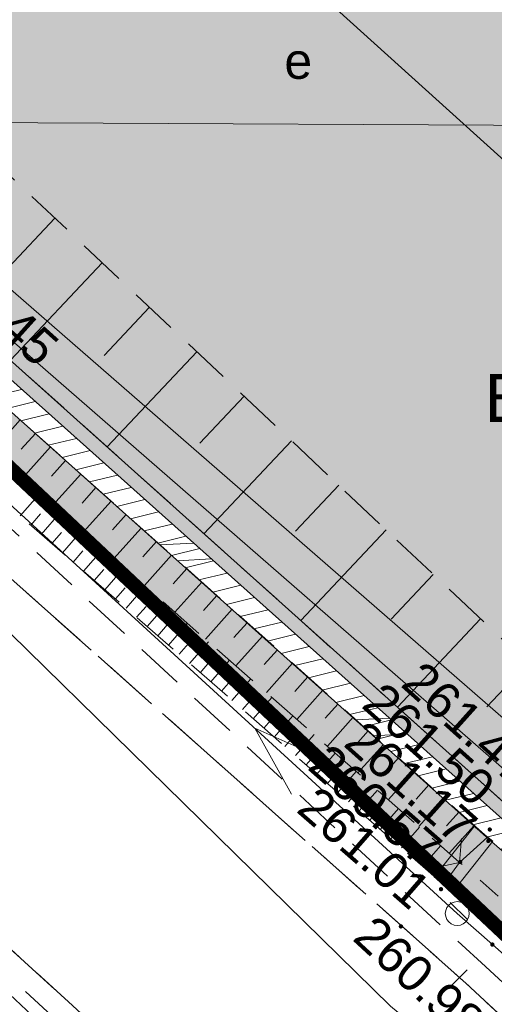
# Model space of a CAD drawing. Header units: metres. Extents: x 7427040 to 7427559, y 5541084 to 5541580.
# Tile 17 of 99: x 7427287 to 7427297, y 5541257 to 5541278. Entities that reach past the tile are written whole.
import ezdxf
from ezdxf.enums import TextEntityAlignment as Align

# ---------------------------------------------------------------- set-up
doc = ezdxf.new("R2010")
doc.units = ezdxf.units.M
doc.header["$MEASUREMENT"] = 0
for name, pattern in [('DASHED2', [0.375, 0.25, -0.125]), ('PRZER1-1', [1, 0.5, -0.5]), ('PRZER2-1', [1.5, 1, -0.5]), ('PRZER3-1', [2, 1.5, -0.5]), ('PRZER3-2', [2.5, 1.5, -1])]:
    doc.linetypes.add(name, pattern=pattern)
doc.layers.get('0').update_dxf_attribs({"color": 4})
for name, color, linetype, lineweight in [('A_granica terenu do wniosku o ULICP', 151, 'DASHED2', 40), ('A_mur oporowy', 2, 'Continuous', 13), ('E_gn_typ', 1, 'Continuous', 30), ('GESDZI', 7, 'Continuous', 13), ('GESJOB', 7, 'Continuous', 30), ('GESUZY', 96, 'Continuous', 13), ('GESUZY_O', 96, 'Continuous', 13), ('GSLDSO', 7, 'Continuous', 13), ('GSLIPS', 7, 'Continuous', 30), ('GSLKOG', 7, 'Continuous', 30), ('GSPWPS', 7, 'Continuous', 13), ('GSPWPS_O', 7, 'Continuous', 13), ('GSSKOA', 7, 'Continuous', 13), ('GSSKOD', 7, 'Continuous', 13), ('GSSZSN', 7, 'Continuous', 13), ('GULEPR', 1, 'Continuous', 13), ('GULTPR', 30, 'Continuous', 13), ('GULWPR', 5, 'Continuous', 13), ('GUPELA', 7, 'Continuous', 13), ('GUSEUT', 1, 'Continuous', 13), ('GUSEUT_O', 1, 'Continuous', 13)]:
    doc.layers.add(name, color=color, linetype=linetype, lineweight=lineweight)
doc.layers.add('A_tereny zielone', color=73, linetype='Continuous', lineweight=13, transparency=0.7)
doc.styles.add('Arial', font='arial.ttf')
doc.styles.add('GN_atrybuty', font='simplex.shx', dxfattribs={"width": 0.8})

# ---------------------------------------------------------------- blocks, each defined once
blk = doc.blocks.new('D_GSPWPS1')
at = {"lineweight": -2, "extrusion": (0, 0, -1)}
blk.add_hatch(color=0, dxfattribs=at).paths.add_polyline_path([(0, -0.045), (-0.011647, -0.043467), (-0.0225, -0.038971), (-0.03182, -0.03182), (-0.038971, -0.0225), (-0.043467, -0.011647), (-0.045, 0), (-0.043467, 0.011647), (-0.038971, 0.0225), (-0.03182, 0.03182), (-0.0225, 0.038971), (-0.011647, 0.043467), (0, 0.045), (0.011647, 0.043467), (0.0225, 0.038971), (0.03182, 0.03182), (0.038971, 0.0225), (0.043467, 0.011647), (0.045, 0), (0.043467, -0.011647), (0.038971, -0.0225), (0.03182, -0.03182), (0.0225, -0.038971), (0.011647, -0.043467)])
blk = doc.blocks.new('D_GSLIPS2')
at = {"color": 0, "lineweight": -2, "flags": 128}
blk.add_lwpolyline([(0.3, 0.4), (0, 0), (0.3, -0.4)], dxfattribs=at)
blk = doc.blocks.new('D_GSLDSO2')
at = {"color": 0, "lineweight": -2, "flags": 128}
blk.add_lwpolyline([(0, 0.25), (0, -0.25)], dxfattribs=at)
blk = doc.blocks.new('D_ODTN_1')
at = {"color": 0, "lineweight": -2, "flags": 128}
for points in [[(-0.5, -0.25), (0, 0.25)], [(0, -0.25), (0.5, 0.25)]]:
    blk.add_lwpolyline(points, dxfattribs=at)
blk = doc.blocks.new('D_KOLO')
at = {"lineweight": -2, "extrusion": (0, 0, -1)}
blk.add_hatch(color=0, dxfattribs=at).paths.add_polyline_path([(0, -0.175), (-0.045293, -0.169037), (-0.0875, -0.151554), (-0.123744, -0.123744), (-0.151554, -0.0875), (-0.169037, -0.045293), (-0.175, 0), (-0.169037, 0.045293), (-0.151554, 0.0875), (-0.123744, 0.123744), (-0.0875, 0.151554), (-0.045293, 0.169037), (0, 0.175), (0.045293, 0.169037), (0.0875, 0.151554), (0.123744, 0.123744), (0.151554, 0.0875), (0.169037, 0.045293), (0.175, 0), (0.169037, -0.045293), (0.151554, -0.0875), (0.123744, -0.123744), (0.0875, -0.151554), (0.045293, -0.169037)])
blk = doc.blocks.new('D_SUEP1')
at = {"color": 0, "lineweight": -2, "flags": 128}
blk.add_lwpolyline([(-0.75, -0.5), (0.75, 0), (-0.75, 0.5)], dxfattribs=at)
blk = doc.blocks.new('D_GUPELA2')
at = {"lineweight": -2}
blk.add_hatch(color=0, dxfattribs=at).paths.add_polyline_path([(0.002013, -0.044955), (-0.00982, -0.043916), (-0.020466, -0.040077), (-0.029541, -0.033946), (-0.036867, -0.025804), (-0.04187, -0.01649), (-0.04461, -0.005909), (-0.044532, 0.006476), (-0.041285, 0.017903), (-0.034764, 0.028574), (-0.024479, 0.03776), (-0.013449, 0.042943), (-0.001087, 0.044987), (0.011881, 0.043403), (0.021281, 0.03965), (0.030065, 0.033482), (0.038133, 0.023893), (0.043117, 0.012881), (0.044986, 0.001113), (0.044323, -0.007777), (0.040557, -0.019497), (0.033417, -0.030138), (0.024849, -0.037517), (0.013788, -0.042836)])
at = {"color": 0, "lineweight": -2, "flags": 128}
for points in [[(-0.883883, 0.883883), (-0.53033, 0.53033)], [(0.883883, 0.883883), (0.53033, 0.53033)], [(-0.883883, -0.883883), (-0.53033, -0.53033)], [(0.883883, -0.883883), (0.53033, -0.53033)]]:
    blk.add_lwpolyline(points, dxfattribs=at)
blk = doc.blocks.new('D_GUPELA1')
at = {"color": 0, "lineweight": -2, "flags": 128}
blk.add_lwpolyline([(0, 0.25), (0.064705, 0.241481), (0.125, 0.216506), (0.176777, 0.176777), (0.216506, 0.125), (0.241481, 0.064705), (0.25, 0), (0.241481, -0.064705), (0.216506, -0.125), (0.176777, -0.176777), (0.125, -0.216506), (0.064705, -0.241481), (0, -0.25), (-0.064705, -0.241481), (-0.125, -0.216506), (-0.176777, -0.176777), (-0.216506, -0.125), (-0.241481, -0.064705), (-0.25, 0), (-0.241481, 0.064705), (-0.216506, 0.125), (-0.176777, 0.176777), (-0.125, 0.216506), (-0.064705, 0.241481), (0, 0.25)], close=True, dxfattribs=at)
blk = doc.blocks.new('SIT-G1 BOISKO')
at = {"layer": 'GESDZI', "color": 252, "linetype": 'Continuous', "lineweight": 13, "flags": 128}
for points in [[(7427365.33, 5541270.24), (7427360.53, 5541265.49), (7427345.01, 5541249.37), (7427332.02, 5541235.75), (7427327.9, 5541231.44), (7427324.78, 5541228.21), (7427320.15, 5541236.27), (7427305.53, 5541250.41), (7427281.57, 5541272.99), (7427247.55, 5541303.23), (7427241.97, 5541307.49), (7427230.33, 5541315.24)], [(7427230.33, 5541315.24), (7427241.97, 5541307.49), (7427247.55, 5541303.23), (7427281.57, 5541272.99), (7427305.53, 5541250.41), (7427320.15, 5541236.27), (7427324.78, 5541228.21), (7427319.61, 5541221.9), (7427311.88, 5541231.94), (7427301.75, 5541241.17), (7427284.57, 5541256.88), (7427256.27, 5541282.47), (7427240.42, 5541296.03), (7427236.08, 5541299.6), (7427224.16, 5541309.39)]]:
    blk.add_lwpolyline(points, dxfattribs=at)
at = {"layer": 'GESJOB', "color": 252, "linetype": 'PRZER3-2', "lineweight": 13}
for points in [[(7427149.017, 5541397.869), (7427149.6, 5541397.01), (7427166.31, 5541376.18), (7427167.99, 5541374.1), (7427172.66, 5541368.39), (7427196.99, 5541343.41), (7427210.43, 5541329.61), (7427230.33, 5541315.24), (7427241.97, 5541307.49), (7427247.55, 5541303.23), (7427281.57, 5541272.99), (7427305.53, 5541250.41), (7427320.15, 5541236.27), (7427324.78, 5541228.21), (7427335.43, 5541208.11), (7427343.296, 5541192.599)], [(7427343.296, 5541192.599), (7427335.43, 5541208.11), (7427324.78, 5541228.21), (7427320.15, 5541236.27), (7427305.53, 5541250.41), (7427281.57, 5541272.99), (7427247.55, 5541303.23), (7427241.97, 5541307.49), (7427230.33, 5541315.24), (7427210.43, 5541329.61), (7427196.99, 5541343.41), (7427172.66, 5541368.39), (7427167.99, 5541374.1), (7427166.31, 5541376.18), (7427149.6, 5541397.01), (7427149.017, 5541397.869)]]:
    blk.add_lwpolyline(points, dxfattribs=at)
at = {"layer": 'GESUZY', "color": 96, "linetype": 'PRZER1-1', "lineweight": 13}
blk.add_lwpolyline([(7427230.33, 5541315.24), (7427241.97, 5541307.49), (7427247.55, 5541303.23), (7427273.39, 5541280.26), (7427281.57, 5541272.99), (7427305.53, 5541250.41), (7427320.15, 5541236.27), (7427324.78, 5541228.21), (7427319.61, 5541221.9), (7427311.88, 5541231.94), (7427301.75, 5541241.17), (7427297.26, 5541245.27), (7427284.57, 5541256.88), (7427256.27, 5541282.47), (7427240.42, 5541296.03), (7427236.08, 5541299.6), (7427224.16, 5541309.39)], dxfattribs=at)
blk.add_lwpolyline([(7427324.78, 5541228.21), (7427320.15, 5541236.27), (7427305.53, 5541250.41), (7427281.57, 5541272.99), (7427273.39, 5541280.26), (7427354.64, 5541356.58), (7427358.58, 5541352.7), (7427361.29, 5541350.08), (7427363.62, 5541347.81), (7427366.52, 5541345.04), (7427374.21, 5541337.71), (7427378.19, 5541333.92), (7427396.7, 5541315.71), (7427402.05, 5541310.46), (7427383.24, 5541290.03), (7427367.48, 5541272.62), (7427365.33, 5541270.24), (7427360.53, 5541265.49), (7427345.01, 5541249.37), (7427332.02, 5541235.75), (7427327.9, 5541231.44), (7427324.78, 5541228.21)], close=True, dxfattribs=at)
at = {"layer": 'GSLDSO', "color": 252, "linetype": 'Continuous', "lineweight": 13, "flags": 128}
for points in [[(7427314.467, 5541245.186), (7427306.537, 5541252.286), (7427298.936, 5541259.137), (7427296.706, 5541261.087), (7427283.766, 5541272.657), (7427272.306, 5541282.717), (7427256.878, 5541296.656), (7427244.535, 5541307.798), (7427240.116, 5541311.597), (7427230.318, 5541320.515), (7427219.057, 5541330.746), (7427200.876, 5541346.967)], [(7427314.133, 5541244.814), (7427306.203, 5541251.914), (7427298.604, 5541258.763), (7427296.374, 5541260.713), (7427283.434, 5541272.283), (7427271.974, 5541282.343), (7427256.542, 5541296.284), (7427244.205, 5541307.422), (7427239.784, 5541311.223), (7427229.982, 5541320.145), (7427218.723, 5541330.374), (7427200.544, 5541346.593)], [(7427295.274, 5541259.875), (7427296.114, 5541260.935)], [(7427295.666, 5541259.565), (7427296.506, 5541260.625)]]:
    blk.add_lwpolyline(points, dxfattribs=at)
at = {"layer": 'GSLIPS', "color": 252, "linetype": 'PRZER1-1', "lineweight": 13}
blk.add_lwpolyline([(7427298.12, 5541258.16), (7427295.81, 5541260.18)], dxfattribs=at)
at = {"layer": 'GSLKOG', "color": 252, "linetype": 'Continuous', "lineweight": 13, "flags": 128}
blk.add_lwpolyline([(7427266.44, 5541288.58), (7427277.84, 5541278.38), (7427296.06, 5541262.04), (7427308.06, 5541251.31), (7427314.6, 5541245.38), (7427316.29, 5541244), (7427319.78, 5541240.88), (7427327.26, 5541234.36), (7427329.75, 5541234.12), (7427336, 5541240.52), (7427344.5, 5541249.29), (7427345.07, 5541249.81), (7427346.82, 5541251.64), (7427354.76, 5541259.81), (7427355.77, 5541260.97), (7427366.55, 5541272.09), (7427367.5, 5541273.13), (7427373.53, 5541279.81), (7427385.65, 5541293.27), (7427401.54, 5541310.36), (7427396.09, 5541315.77), (7427385, 5541326.69), (7427374.15, 5541337.32)], dxfattribs=at)
at = {"layer": 'GSSKOA', "color": 252, "linetype": 'PRZER3-1', "lineweight": 13}
for points in [[(7427328.66, 5541207.53), (7427325.01, 5541215.25), (7427320.9, 5541222.23), (7427312.78, 5541232.86), (7427302.84, 5541243.14), (7427302.14, 5541243.84), (7427293.24, 5541252.13), (7427282.63, 5541261.81), (7427270.86, 5541272.19), (7427264.75, 5541277.61), (7427256.78, 5541284.37), (7427248.05, 5541291.73), (7427241.19, 5541297.08), (7427228.09, 5541307), (7427209.62, 5541321.59)], [(7427228.08, 5541314.4), (7427243.84, 5541302.38), (7427262.7, 5541287.01), (7427277.46, 5541274.11), (7427285.25, 5541267.16), (7427295.94, 5541257.65), (7427310.31, 5541244.33), (7427319.36, 5541234.38), (7427324.06, 5541228.57)]]:
    blk.add_lwpolyline(points, dxfattribs=at)
at = {"layer": 'GSSKOD', "color": 252, "linetype": 'PRZER2-1', "lineweight": 13}
blk.add_lwpolyline([(7427214.8, 5541324.94, -0.890724), (7427229.29, 5541316.12), (7427244.72, 5541303.47), (7427263.56, 5541287.66), (7427278.27, 5541274.66), (7427285.85, 5541267.69), (7427296.35, 5541258), (7427310.66, 5541244.68), (7427310.31, 5541244.33), (7427295.94, 5541257.65), (7427285.25, 5541267.16), (7427277.46, 5541274.11), (7427262.7, 5541287.01), (7427243.84, 5541302.38), (7427228.08, 5541314.4), (7427214.8, 5541324.94)], format="xyb", close=True, dxfattribs=at)
blk.add_lwpolyline([(7427270.86, 5541272.19), (7427270.57, 5541271.98), (7427282.3, 5541261.54), (7427292.91, 5541251.78), (7427301.72, 5541243.48), (7427302.14, 5541243.84), (7427293.24, 5541252.13), (7427282.63, 5541261.81), (7427270.86, 5541272.19)], close=True, dxfattribs=at)
at = {"layer": 'GSSZSN', "color": 252, "linetype": 'PRZER2-1', "lineweight": 13}
for points in [[(7427314.01, 5541249.3), (7427309.81, 5541253.09), (7427297.41, 5541264.19), (7427280.53, 5541280.08), (7427275.58, 5541284.47), (7427269.8, 5541291.75), (7427267.49, 5541289.43), (7427273.72, 5541283.27), (7427277.84, 5541278.38), (7427296.06, 5541262.04), (7427308.06, 5541251.31), (7427314.6, 5541245.38), (7427314.01, 5541249.3)], [(7427296.39, 5541260.71), (7427283.44, 5541272.28), (7427272.02, 5541282.38), (7427271.49, 5541281.81), (7427282.84, 5541271.58), (7427295.81, 5541260.18), (7427296.39, 5541260.71)], [(7427295.47, 5541259.72), (7427282.39, 5541271.11), (7427271.15, 5541281.47), (7427271.49, 5541281.81), (7427282.84, 5541271.58), (7427295.81, 5541260.18), (7427295.47, 5541259.72)], [(7427299.02, 5541245.99), (7427296.03, 5541248.56), (7427290.4, 5541253.66), (7427285.81, 5541257.96), (7427280.87, 5541262.49), (7427275.91, 5541267.15), (7427271.55, 5541270.95), (7427267.64, 5541274.45), (7427264.27, 5541277.44), (7427262.53, 5541279.04), (7427262.42, 5541278.24), (7427263.16, 5541277.73), (7427266.1, 5541275.14), (7427268.69, 5541272.76), (7427272.21, 5541269.4), (7427276.21, 5541265.72), (7427280.56, 5541261.82), (7427284.93, 5541258.06), (7427289.02, 5541254.45), (7427294.15, 5541249.87), (7427298.77, 5541245.84), (7427299.02, 5541245.99)]]:
    blk.add_lwpolyline(points, close=True, dxfattribs=at)
at = {"layer": 'GSSZSN', "color": 252, "linetype": 'Continuous', "lineweight": 13, "flags": 128}
for points in [[(7427287.333, 5541273.676), (7427286.361, 5541272.643)], [(7427288.324, 5541272.744), (7427286.402, 5541270.702)], [(7427289.314, 5541271.811), (7427288.365, 5541270.802)], [(7427290.305, 5541270.878), (7427288.428, 5541268.884)], [(7427291.296, 5541269.946), (7427290.368, 5541268.961)], [(7427286.607, 5541269.45), (7427286.016, 5541268.788)], [(7427286.924, 5541269.167), (7427286.63, 5541268.837)], [(7427292.286, 5541269.013), (7427290.454, 5541267.067)], [(7427287.241, 5541268.884), (7427286.655, 5541268.227)], [(7427287.558, 5541268.601), (7427287.266, 5541268.274)], [(7427287.875, 5541268.317), (7427287.293, 5541267.666)], [(7427286.605, 5541267.44), (7427287.015, 5541267.911)], [(7427288.192, 5541268.034), (7427287.902, 5541267.71)], [(7427293.277, 5541268.081), (7427292.372, 5541267.12)], [(7427288.509, 5541267.751), (7427287.932, 5541267.105)], [(7427286.827, 5541267.247), (7427287.031, 5541267.481)], [(7427287.049, 5541267.053), (7427287.457, 5541267.522)], [(7427288.826, 5541267.468), (7427288.538, 5541267.146)], [(7427287.27, 5541266.86), (7427287.474, 5541267.094)], [(7427287.492, 5541266.667), (7427287.899, 5541267.134)], [(7427289.143, 5541267.185), (7427288.57, 5541266.544)], [(7427294.268, 5541267.148), (7427292.481, 5541265.25)], [(7427289.46, 5541266.902), (7427289.175, 5541266.582)], [(7427287.714, 5541266.474), (7427287.917, 5541266.707)], [(7427287.936, 5541266.281), (7427288.341, 5541266.745)], [(7427289.777, 5541266.618), (7427289.208, 5541265.982)], [(7427288.158, 5541266.087), (7427288.36, 5541266.319)], [(7427288.38, 5541265.894), (7427288.782, 5541266.357)], [(7427290.094, 5541266.335), (7427289.811, 5541266.019)], [(7427290.411, 5541266.052), (7427289.847, 5541265.421)], [(7427295.258, 5541266.215), (7427294.376, 5541265.278)], [(7427288.602, 5541265.701), (7427288.802, 5541265.932)], [(7427288.823, 5541265.508), (7427289.224, 5541265.968)], [(7427290.728, 5541265.769), (7427290.447, 5541265.455)], [(7427289.045, 5541265.315), (7427289.245, 5541265.544)], [(7427289.267, 5541265.121), (7427289.666, 5541265.58)], [(7427291.044, 5541265.486), (7427290.485, 5541264.86)], [(7427296.249, 5541265.283), (7427294.507, 5541263.433)], [(7427289.489, 5541264.928), (7427289.688, 5541265.157)], [(7427289.711, 5541264.735), (7427290.108, 5541265.192)], [(7427291.361, 5541265.203), (7427291.083, 5541264.891)], [(7427290.155, 5541264.349), (7427290.55, 5541264.803)], [(7427291.678, 5541264.92), (7427291.124, 5541264.299)], [(7427289.933, 5541264.542), (7427290.131, 5541264.77)], [(7427291.995, 5541264.636), (7427291.719, 5541264.327)], [(7427290.598, 5541263.962), (7427290.992, 5541264.415)], [(7427290.376, 5541264.155), (7427290.574, 5541264.382)], [(7427292.312, 5541264.353), (7427291.762, 5541263.738)], [(7427297.24, 5541264.35), (7427296.38, 5541263.437)], [(7427290.82, 5541263.769), (7427291.017, 5541263.995)], [(7427291.042, 5541263.576), (7427291.434, 5541264.026)], [(7427292.629, 5541264.07), (7427292.355, 5541263.764)], [(7427292.946, 5541263.787), (7427292.401, 5541263.177)], [(7427291.264, 5541263.383), (7427291.459, 5541263.607)], [(7427291.486, 5541263.19), (7427291.876, 5541263.638)], [(7427293.263, 5541263.504), (7427292.991, 5541263.2)], [(7427291.708, 5541262.996), (7427291.902, 5541263.22)], [(7427291.929, 5541262.803), (7427292.318, 5541263.249)], [(7427293.58, 5541263.221), (7427293.039, 5541262.615)], [(7427292.151, 5541262.61), (7427292.345, 5541262.833)], [(7427292.373, 5541262.417), (7427292.76, 5541262.861)], [(7427293.897, 5541262.937), (7427293.628, 5541262.636)], [(7427294.214, 5541262.654), (7427293.678, 5541262.054)], [(7427292.595, 5541262.224), (7427292.788, 5541262.445)], [(7427292.817, 5541262.03), (7427293.202, 5541262.472)], [(7427294.531, 5541262.371), (7427294.264, 5541262.072)], [(7427293.039, 5541261.837), (7427293.231, 5541262.058)], [(7427293.261, 5541261.644), (7427293.644, 5541262.084)], [(7427294.848, 5541262.088), (7427294.316, 5541261.493)], [(7427295.165, 5541261.805), (7427294.9, 5541261.509)], [(7427293.482, 5541261.451), (7427293.674, 5541261.67)], [(7427293.704, 5541261.258), (7427294.086, 5541261.696)], [(7427295.482, 5541261.522), (7427294.955, 5541260.932)], [(7427294.148, 5541260.871), (7427294.528, 5541261.307)], [(7427293.926, 5541261.064), (7427294.116, 5541261.283)], [(7427295.798, 5541261.239), (7427295.536, 5541260.945)], [(7427294.37, 5541260.678), (7427294.559, 5541260.895)], [(7427294.592, 5541260.485), (7427294.97, 5541260.919)], [(7427296.115, 5541260.955), (7427295.593, 5541260.371)], [(7427294.814, 5541260.292), (7427295.002, 5541260.508)], [(7427295.035, 5541260.098), (7427295.411, 5541260.53)], [(7427295.257, 5541259.905), (7427295.445, 5541260.121)]]:
    blk.add_lwpolyline(points, dxfattribs=at)
at = {"layer": 'GULEPR', "color": 1, "linetype": 'Continuous', "lineweight": 13, "flags": 128}
for points in [[(7427167.465, 5541376.615), (7427192.37, 5541352.47), (7427218.7, 5541328.9), (7427242.8, 5541307.27), (7427270.33, 5541282.39), (7427295.76, 5541259.11), (7427296.495, 5541258.46)], [(7427296.5, 5541258.46), (7427297.23, 5541257.81), (7427297.93, 5541256.98), (7427307, 5541248.51), (7427307.23, 5541247.87), (7427302.79, 5541242.73), (7427300, 5541240.64), (7427300.27, 5541240.37)]]:
    blk.add_lwpolyline(points, dxfattribs=at)
at = {"layer": 'GULTPR', "color": 30, "linetype": 'Continuous', "lineweight": 13, "flags": 128}
blk.add_lwpolyline([(7427147.925, 5541396.714), (7427160.79, 5541380.08), (7427172.77, 5541365.73), (7427189.7, 5541344.59), (7427199.87, 5541334.94), (7427213.89, 5541323.55), (7427227.66, 5541313.41), (7427237.41, 5541307.29), (7427244.89, 5541301.8), (7427255.3, 5541292.78), (7427280.97, 5541270.3), (7427294.36, 5541257.17), (7427307.47, 5541246.36), (7427319.95, 5541234.27), (7427324.38, 5541225.76), (7427330.33, 5541215.04), (7427332.71, 5541211.01), (7427342.288, 5541191.518)], dxfattribs=at)
at = {"layer": 'GULWPR', "color": 5, "linetype": 'Continuous', "lineweight": 13, "flags": 128}
for points in [[(7427214.241, 5541289.419), (7427218.173, 5541293.198), (7427224.562, 5541299.348), (7427237.309, 5541311.72), (7427241.509, 5541310.954), (7427286.242, 5541272.332), (7427300.075, 5541260.282), (7427319.751, 5541253.298), (7427326.827, 5541250.899), (7427330.191, 5541249.778), (7427333.326, 5541248.65), (7427348.88, 5541243.944), (7427373.553, 5541269.8), (7427376.071, 5541271.443), (7427397.668, 5541272.639), (7427419.077, 5541273.829)], [(7427214.826, 5541288.872), (7427218.727, 5541292.622), (7427225.118, 5541298.772), (7427237.571, 5541310.86), (7427241.151, 5541310.206), (7427285.718, 5541271.728), (7427299.665, 5541259.578), (7427319.489, 5541252.542), (7427326.573, 5541250.141), (7427329.929, 5541249.022), (7427333.074, 5541247.89), (7427349.12, 5541243.036), (7427374.067, 5541269.18), (7427376.329, 5541270.657), (7427397.712, 5541271.841), (7427418.289, 5541272.984)], [(7427260.4, 5541290.45), (7427261.17, 5541291.14), (7427267.63, 5541297.02), (7427269.62, 5541299.61), (7427282.97, 5541287.32), (7427299.83, 5541272.1), (7427313.58, 5541259.63), (7427342.31, 5541262.06), (7427360.24, 5541280.37), (7427372.08, 5541292.29)]]:
    blk.add_lwpolyline(points, dxfattribs=at)
at = {"layer": 'GUSEUT', "color": 1, "linetype": 'Continuous', "lineweight": 13, "flags": 128}
blk.add_lwpolyline([(7427299.22, 5541278.1), (7427299.25, 5541275.61), (7427285.61, 5541275.68), (7427285.62, 5541278.17), (7427299.22, 5541278.1)], close=True, dxfattribs=at)
at = {"layer": 'GSLDSO', "color": 7, "linetype": 'Continuous', "lineweight": 13}
for name, p, rotation in [('D_ODTN_1', (7427290.07, 5541266.685), 138.1992502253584), ('D_ODTN_1', (7427290.07, 5541266.685), 138.1992502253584), ('D_ODTN_1', (7427294.17, 5541263.019), 138.1992502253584), ('D_ODTN_1', (7427294.17, 5541263.019), 138.1992502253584), ('D_GSLDSO2', (7427296.31, 5541260.78), 51.60483551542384), ('D_GSLDSO2', (7427295.47, 5541259.72), 51.60483551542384)]:
    blk.add_blockref(name, p, dxfattribs=dict(at, rotation=rotation))
at = {"layer": 'GSLIPS', "color": 7, "linetype": 'Continuous', "lineweight": 13, "rotation": 138.8316394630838}
blk.add_blockref('D_GSLIPS2', (7427295.81, 5541260.18), dxfattribs=at)
at = {"layer": 'GSLKOG', "color": 7, "linetype": 'Continuous', "lineweight": 13, "rotation": 318.1137153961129}
for p in [(7427286.95, 5541270.21), (7427286.95, 5541270.21), (7427292.534, 5541265.203), (7427292.534, 5541265.203)]:
    blk.add_blockref('D_KOLO', p, dxfattribs=at)
at = {"layer": 'GSPWPS', "color": 7, "linetype": 'Continuous', "lineweight": 13}
for p in [(7427296.44, 5541260.87), (7427296.41, 5541260.63), (7427295.82, 5541260.19), (7427295.42, 5541259.62), (7427294.58, 5541258.84)]:
    blk.add_blockref('D_GSPWPS1', p, dxfattribs=at)
at = {"layer": 'GULEPR', "color": 1, "linetype": 'Continuous', "lineweight": 13, "rotation": 137.5273254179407}
blk.add_blockref('D_SUEP1', (7427292.072, 5541262.486), dxfattribs=at)
at = {"layer": 'GUPELA', "color": 7, "linetype": 'Continuous', "lineweight": 13}
for name, p in [('D_GUPELA1', (7427295.76, 5541259.11)), ('D_GUPELA2', (7427296.495, 5541258.46))]:
    blk.add_blockref(name, p, dxfattribs=at)
at = {"layer": 'GESUZY_O', "color": 96, "linetype": 'Continuous', "lineweight": 13, "style": 'Arial'}
blk.add_text('Bi', height=1, dxfattribs=at).set_placement((7427296.33, 5541269.41))
at = {"layer": 'GSPWPS_O', "color": 252, "linetype": 'Continuous', "lineweight": 13, "style": 'Arial'}
for s, rotation, p in [('261.45', 318.1137, (7427284.591, 5541272.663)), ('261.47', 318.1137, (7427294.549, 5541263.888)), ('261.50', 318.1137, (7427293.727, 5541263.448)), ('261.17', 318.2212, (7427293.35, 5541262.64)), ('260.57', 318.6861, (7427292.597, 5541262.152)), ('261.01', 318.9508, (7427292.363, 5541261.258)), ('260.98', 317.2906, (7427293.541, 5541258.571))]:
    blk.add_text(s, height=0.75, rotation=rotation, dxfattribs=at).set_placement(p)
at = {"layer": 'GUSEUT_O', "color": 1, "linetype": 'Continuous', "lineweight": 13, "style": 'Arial'}
blk.add_text('e', height=0.75, dxfattribs=at).set_placement((7427292.43, 5541276.596), align=Align.CENTER)
blk = doc.blocks.new('PZT 1 BOISKO')
at = {"layer": 'A_mur oporowy'}
h = blk.add_hatch(dxfattribs=at)
h.set_pattern_fill('ANSI31', color=256, pattern_type=2)
h.set_pattern_definition([(13.80393, (7427116.40293, 5541359.69487), (-0.0757555, 0.30832994), [])])
h.paths.add_polyline_path([(7427256.542, 5541296.284), (7427271.974, 5541282.343), (7427283.434, 5541272.283), (7427296.374, 5541260.713), (7427298.604, 5541258.763), (7427306.203, 5541251.914), (7427314.133, 5541244.814), (7427314.467, 5541245.186), (7427306.537, 5541252.286), (7427298.936, 5541259.137), (7427296.706, 5541261.087), (7427283.766, 5541272.657), (7427272.306, 5541282.717), (7427256.878, 5541296.656), (7427244.535, 5541307.798), (7427240.116, 5541311.597), (7427230.318, 5541320.515), (7427219.057, 5541330.746), (7427200.876, 5541346.967), (7427200.544, 5541346.593), (7427218.723, 5541330.374), (7427229.982, 5541320.145), (7427239.784, 5541311.223), (7427244.205, 5541307.422)])
at = {"layer": 'A_tereny zielone'}
h = blk.add_hatch(color=256, dxfattribs=at)
h.paths.add_polyline_path([(7427200.71, 5541346.78), (7427200.71, 5541346.78), (7427200.736, 5541346.809)], flags=0)
h.paths.add_polyline_path([(7427314.75, 5541243.25), (7427312.886, 5541243.296), (7427305.53, 5541250.41), (7427281.57, 5541272.99), (7427247.55, 5541303.23), (7427241.97, 5541307.49), (7427230.33, 5541315.24), (7427210.43, 5541329.61), (7427177.975, 5541362.933), (7427178.93, 5541363.93), (7427180.22, 5541365.25), (7427182.35, 5541363.35), (7427184.913, 5541361.02), (7427189.686, 5541356.68), (7427192.59, 5541354.04), (7427194.13, 5541352.7), (7427200.71, 5541346.78), (7427200.544, 5541346.593), (7427218.723, 5541330.374), (7427229.982, 5541320.145), (7427239.784, 5541311.223), (7427244.205, 5541307.422), (7427256.542, 5541296.284), (7427271.974, 5541282.343), (7427283.434, 5541272.283), (7427296.374, 5541260.713), (7427298.604, 5541258.763), (7427306.203, 5541251.914), (7427314.133, 5541244.814), (7427314.467, 5541245.186), (7427306.537, 5541252.286), (7427298.936, 5541259.137), (7427296.706, 5541261.087), (7427283.766, 5541272.657), (7427272.306, 5541282.717), (7427256.878, 5541296.656), (7427244.535, 5541307.798), (7427240.116, 5541311.597), (7427230.318, 5541320.515), (7427219.057, 5541330.746), (7427200.876, 5541346.967), (7427200.736, 5541346.809), (7427205.99, 5541352.83), (7427189.68, 5541367.45), (7427190.38, 5541368.24), (7427189.77, 5541369.07), (7427188.92, 5541368.13), (7427184.92, 5541371.82), (7427184.71, 5541375.16), (7427186.78, 5541377.78), (7427205.72, 5541396.49), (7427217.81, 5541408.93), (7427235.67, 5541427.08), (7427241.49, 5541428.41), (7427249.5, 5541429.45), (7427248.26, 5541428.16), (7427251.32, 5541425.57), (7427252.19, 5541426.68), (7427250.75, 5541427.87), (7427251.26, 5541428.48), (7427255.82, 5541428.46), (7427262.97, 5541421.54), (7427277.72, 5541407.27), (7427277.779, 5541403.101), (7427298.73, 5541382.85), (7427312.44, 5541369.59), (7427328.68, 5541353.98), (7427342.95, 5541340.01), (7427298.49, 5541297.32), (7427325.08, 5541269.7), (7427323.12, 5541267.86), (7427330.09, 5541260.41), (7427328.58, 5541258.61), (7427322.112, 5541252.376), (7427321.745, 5541252.036), (7427321.378, 5541251.695), (7427321.012, 5541251.355), (7427317.72, 5541248.3), (7427319.57, 5541246.44), (7427317.84, 5541244.85), (7427316.18, 5541243.72)], flags=16)
h.paths.add_polyline_path([(7427279.789, 5541298.079), (7427200.756, 5541374.589), (7427248.054, 5541423.446), (7427327.086, 5541346.936)], flags=16)
h.paths.add_polyline_path([(7427211, 5541358.15), (7427208.002, 5541361.208), (7427208.7, 5541361.93), (7427211.709, 5541358.841)], flags=16)
h.paths.add_polyline_path([(7427242.27, 5541322.8), (7427220.96, 5541343.02), (7427222.19, 5541344.44), (7427225.27, 5541344.56), (7427244.9, 5541325.62)], flags=16)
h.paths.add_polyline_path([(7427258.65, 5541312.37), (7427255.62, 5541315.32), (7427256.31, 5541316.03), (7427259.4, 5541313)], flags=16)
h.paths.add_polyline_path([(7427315.454, 5541247.72), (7427315.106, 5541248.08), (7427322.406, 5541255.13), (7427322.754, 5541254.77)], flags=16)
at = {"layer": 'A_granica terenu do wniosku o ULICP', "ltscale": 5, "const_width": 0.3, "flags": 128}
blk.add_lwpolyline([(7427254.41, 5541453.57), (7427252.46, 5541450.31), (7427244.15, 5541442.18), (7427222.77, 5541419.91), (7427206.1, 5541403.07), (7427172.66, 5541368.39), (7427210.43, 5541329.61), (7427230.33, 5541315.24), (7427241.97, 5541307.49), (7427247.55, 5541303.23), (7427281.57, 5541272.99), (7427305.53, 5541250.41), (7427320.15, 5541236.27), (7427324.78, 5541228.21), (7427327.9, 5541231.44), (7427332.02, 5541235.75), (7427345.01, 5541249.37), (7427360.53, 5541265.49), (7427365.33, 5541270.24), (7427367.48, 5541272.62), (7427383.24, 5541290.03), (7427402.05, 5541310.46), (7427396.7, 5541315.71), (7427378.19, 5541333.92), (7427374.211, 5541337.709), (7427366.52, 5541345.04), (7427363.62, 5541347.81), (7427361.29, 5541350.08), (7427358.58, 5541352.7), (7427348.33, 5541362.8), (7427334.14, 5541376.5), (7427315.34, 5541394.75), (7427296.48, 5541413.08), (7427284.23, 5541424.73), (7427268.91, 5541439.64), (7427263.413, 5541444.916), (7427259.22, 5541448.94), (7427254.41, 5541453.57)], dxfattribs=at)
at = {"layer": 'A_mur oporowy', "flags": 128}
blk.add_lwpolyline([(7427239.784, 5541311.223), (7427244.205, 5541307.422), (7427256.542, 5541296.284), (7427256.542, 5541296.284), (7427271.974, 5541282.343), (7427283.434, 5541272.283), (7427296.374, 5541260.713), (7427298.604, 5541258.763), (7427306.203, 5541251.914), (7427314.133, 5541244.814), (7427314.467, 5541245.186), (7427306.537, 5541252.286), (7427298.936, 5541259.137), (7427296.706, 5541261.087), (7427283.766, 5541272.657), (7427272.306, 5541282.717), (7427256.878, 5541296.656), (7427244.535, 5541307.798)], dxfattribs=at)
at = {"layer": 'E_gn_typ', "style": 'GN_atrybuty', "width": 0.9, "flags": 8}
for p in [(7427416.237, 5541237.381), (7427411.812, 5541232.473)]:
    blk.add_attdef('ILOŚĆ_ŻYŁ', text='', height=0.9, rotation=318.0369, dxfattribs=at).set_placement(p, align=Align.MIDDLE_LEFT)

msp = doc.modelspace()

# ---------------------------------------------------------------- block references
at = {"color": 7, "linetype": 'Continuous', "lineweight": 0}
for name in ['SIT-G1 BOISKO', 'PZT 1 BOISKO']:
    msp.add_blockref(name, (0, 0), dxfattribs=at)

doc.saveas('drawing.dxf')
